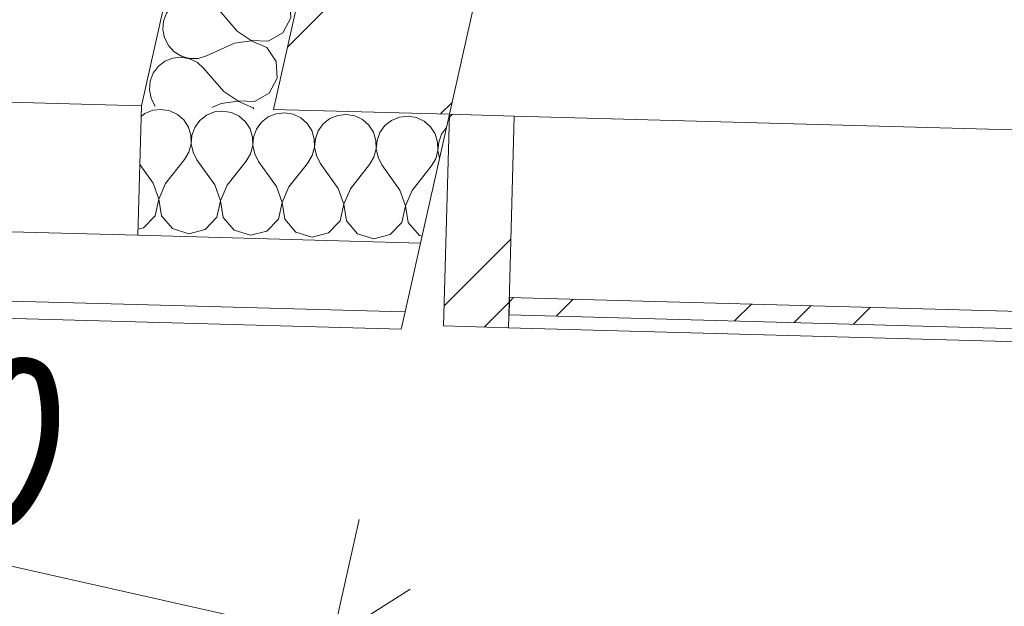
# Model space of a CAD drawing. Header units: millimetres. Extents: x -7213913 to -6999406, y 6129472 to 6470382.
# Tile 5 of 256: x -7206591 to -7205451, y 6159443 to 6160122. Entities that reach past the tile are written whole.
import ezdxf

# ---------------------------------------------------------------- set-up
doc = ezdxf.new("R2010")
doc.units = ezdxf.units.MM
doc.header["$MEASUREMENT"] = 0
doc.set_wipeout_variables(frame=1)
doc.linetypes.add('Wipeout_Contour', pattern=[1000, 0, -1000])
for name, color, linetype in [('АР-Стены_внешние_.АР', 7, 'Continuous'), ('АР-Стены_Наружные ВИТРАЖ', 7, 'Continuous'), ('АР-Стены_Перегородки_межквартирные_200.АР', 7, 'Continuous'), ('АР-Чертеж-Размеры.АР', 7, 'Continuous')]:
    doc.layers.add(name, color=color, linetype=linetype)
for name, color, linetype, lineweight in [('АР-Стены_внешние_.АР_Ном._пера__1', 7, 'Continuous', 0), ('АР-Стены_Наружные ВИТРАЖ_Ном._пера__120', 7, 'Continuous', 0), ('АР-Стены_Перегородки_межквартирные_200.АР_Ном._пера__1', 7, 'Continuous', 30), ('АР-Чертеж-Размеры.АР_Ном._пера__1', 7, 'Continuous', 0)]:
    doc.layers.add(name, color=color, linetype=linetype, lineweight=lineweight)
doc.styles.add('РЎР“Р•РќР•Р\xa0Р\x98Р\xa0_РЎРўР\x98Р›Р¬_3', font='GOST_Common.ttf')
doc.dimstyles.new('СГЕНЕРИР_СТИЛЬ__5', dxfattribs={"dimtxt": 200, "dimasz": 142.5, "dimexe": 0.18, "dimexo": 0.0625, "dimgap": 0, "dimtad": 1, "dimdec": 0, "dimzin": 0, "dimdsep": 46, "dimtxsty": 'РЎР“Р•РќР•Р\xa0Р\x98Р\xa0_РЎРўР\x98Р›Р¬_3', "dimblk": 'ARROWHEAD_6', "dimblk1": 'ARROWHEAD_6', "dimblk2": 'ARROWHEAD_6', "dimcen": 0.09, "dimse1": 1, "dimse2": 1, "dimclrd": 7, "dimclre": 7, "dimclrt": 7, "dimazin": 0, "dimtfac": 1, "dimtdec": 4, "dimtmove": 0, "dimatfit": 3, "dimfxl": 1, "dimtolj": 1, "dimtzin": 0, "dimarcsym": 0})
pattern_1 = [(45, (-6566190.34, 6562677.8), (-176.776695, 176.776695), []), (45, (-6566225.7, 6562713.15), (-176.776695, 176.776695), []), (45, (-6566261.05, 6562748.5), (-176.776695, 176.776695), [])]

# ---------------------------------------------------------------- blocks, each defined once
blk = doc.blocks.new('Навесная Стена_23_10', base_point=(-6566190.3, 6562677.8))
at = {"layer": 'АР-Стены_Наружные ВИТРАЖ_Ном._пера__120', "color": 7, "linetype": 'Continuous', "lineweight": 0, "flags": 128}
for points in [[(-7205131.5, 6159986), (-7206018.7, 6160010.3)], [(-7205138.3, 6159741), (-7206025.4, 6159765.4)]]:
    blk.add_lwpolyline(points, dxfattribs=at)
at = {"color": 254, "linetype": 'Wipeout_Contour', "lineweight": 0, "ltscale": 37918495.33390675}
blk.add_wipeout([(-7206025, 6159780.4), (-7205137.9, 6159756), (-7205137.3, 6159776), (-7206024.5, 6159800.4)], dxfattribs=at).dxf.layer = 'АР-Стены_Наружные ВИТРАЖ'
at = {"layer": 'АР-Стены_Наружные ВИТРАЖ', "linetype": 'Continuous', "lineweight": 0, "true_color": 0x000000}
h = blk.add_hatch(dxfattribs=at)
h.set_pattern_fill('АЛЮМИНИЙ_000A', color=18, style=0, pattern_type=2)
h.set_pattern_definition(pattern_1)
h.paths.add_polyline_path([(-7206025, 6159780.4), (-7205137.9, 6159756), (-7205137.3, 6159776), (-7206024.5, 6159800.4)])
at = {"layer": 'АР-Стены_Наружные ВИТРАЖ_Ном._пера__120', "color": 7, "linetype": 'Continuous', "lineweight": 0, "flags": 128}
blk.add_lwpolyline([(-7206025, 6159780.4), (-7206024.5, 6159800.4), (-7205137.3, 6159776), (-7205137.9, 6159756)], close=True, dxfattribs=at)
at = {"color": 254, "linetype": 'Wipeout_Contour', "lineweight": 0, "ltscale": 37920237.54759813}
blk.add_wipeout([(-7206025.4, 6159765.4), (-7206018.7, 6160010.3), (-7206093.7, 6160012.4), (-7206100.4, 6159767.5)], dxfattribs=at).dxf.layer = 'АР-Стены_Наружные ВИТРАЖ'
at = {"layer": 'АР-Стены_Наружные ВИТРАЖ', "linetype": 'Continuous', "lineweight": 0, "true_color": 0x000000}
h = blk.add_hatch(dxfattribs=at)
h.set_pattern_fill('АЛЮМИНИЙ_000A', color=18, style=0, pattern_type=2)
h.set_pattern_definition(pattern_1)
h.paths.add_polyline_path([(-7206025.4, 6159765.4), (-7206018.7, 6160010.3), (-7206093.7, 6160012.4), (-7206100.4, 6159767.5)])
at = {"layer": 'АР-Стены_Наружные ВИТРАЖ_Ном._пера__120', "color": 7, "linetype": 'Continuous', "lineweight": 0, "flags": 128}
blk.add_lwpolyline([(-7206025.4, 6159765.4), (-7206100.4, 6159767.5), (-7206093.7, 6160012.4), (-7206018.7, 6160010.3)], close=True, dxfattribs=at)
blk = doc.blocks.new('*X601', base_point=(-6566190.3, 6562677.8))
at = {"layer": 'АР-Стены_внешние_.АР_Ном._пера__1', "color": 7, "linetype": 'Continuous', "lineweight": 0}
for p, q in [((-7206299.3, 6160677.7), (-7206300.1, 6160667.9)), ((-7206296.4, 6160685.5), (-7206299.3, 6160677.7)), ((-7206300.1, 6160667.9), (-7206298.2, 6160658.2)), ((-7206214.1, 6160665.9), (-7206215.4, 6160667.3)), ((-7206214.1, 6160665.9), (-7206197.9, 6160655.1)), ((-7206298.2, 6160658.2), (-7206293.8, 6160649.4)), ((-7206217.3, 6160651.9), (-7206249.8, 6160637.3)), ((-7206197.9, 6160654.8), (-7206217.3, 6160651.9)), ((-7206197.9, 6160655.1), (-7206178.4, 6160654.4)), ((-7206180, 6160647), (-7206197.9, 6160654.8)), ((-7206178.4, 6160654.4), (-7206172.6, 6160657.7)), ((-7206293.8, 6160649.4), (-7206287.1, 6160642.2)), ((-7206287.1, 6160642.2), (-7206278.6, 6160637.1)), ((-7206175.5, 6160640.5), (-7206180, 6160647)), ((-7206297.9, 6160631.2), (-7206305.7, 6160625.2)), ((-7206288.7, 6160634.8), (-7206297.9, 6160631.2)), ((-7206278.9, 6160635.9), (-7206288.7, 6160634.8)), ((-7206269.2, 6160634.2), (-7206278.9, 6160635.9)), ((-7206278.6, 6160637.1), (-7206269.1, 6160634.5)), ((-7206260.3, 6160629.9), (-7206269.2, 6160634.2)), ((-7206269.1, 6160634.5), (-7206259.3, 6160634.5)), ((-7206253, 6160623.4), (-7206260.3, 6160629.9)), ((-7206259.3, 6160634.5), (-7206249.8, 6160637.3)), ((-7206305.7, 6160625.2), (-7206311.5, 6160617.2)), ((-7206235.3, 6160602.6), (-7206253, 6160623.4)), ((-7206315, 6160608), (-7206315.8, 6160598.2)), ((-7206311.5, 6160617.2), (-7206315, 6160608)), ((-7206315.8, 6160598.2), (-7206313.9, 6160588.5)), ((-7206313.9, 6160588.5), (-7206309.4, 6160579.7)), ((-7206309.4, 6160579.7), (-7206302.7, 6160572.5)), ((-7206302.7, 6160572.5), (-7206294.3, 6160567.4)), ((-7206313.5, 6160561.5), (-7206321.3, 6160555.5)), ((-7206304.4, 6160565.2), (-7206313.5, 6160561.5)), ((-7206294.6, 6160566.2), (-7206304.4, 6160565.2)), ((-7206293.2, 6160565.9), (-7206294.6, 6160566.2)), ((-7206294.3, 6160567.4), (-7206291.9, 6160566.7)), ((-7206321.3, 6160555.5), (-7206327.2, 6160547.5)), ((-7206327.2, 6160547.5), (-7206328.7, 6160543.5))]:
    blk.add_line(p, q, dxfattribs=at)
blk = doc.blocks.new('*X602', base_point=(-6566190.3, 6562677.8))
at = {"layer": 'АР-Стены_внешние_.АР_Ном._пера__1', "color": 7, "linetype": 'Continuous', "lineweight": 0}
for p, q in [((-7206330.6, 6160538.3), (-7206331.4, 6160528.5)), ((-7206330.2, 6160539.4), (-7206330.6, 6160538.3)), ((-7206331.4, 6160528.5), (-7206329.5, 6160518.8)), ((-7206329.5, 6160518.8), (-7206325.1, 6160510)), ((-7206229.2, 6160515.4), (-7206248.6, 6160512.6)), ((-7206231.5, 6160517.2), (-7206229.2, 6160515.7)), ((-7206229.2, 6160515.7), (-7206223.8, 6160515.5)), ((-7206211.3, 6160507.7), (-7206229.2, 6160515.4)), ((-7206325.1, 6160510), (-7206318.4, 6160502.8)), ((-7206248.6, 6160512.6), (-7206281.1, 6160497.9)), ((-7206200.2, 6160491.6), (-7206211.3, 6160507.7)), ((-7206320, 6160495.5), (-7206329.2, 6160491.8)), ((-7206310.2, 6160496.5), (-7206320, 6160495.5)), ((-7206318.4, 6160502.8), (-7206309.9, 6160497.7)), ((-7206300.5, 6160494.8), (-7206310.2, 6160496.5)), ((-7206309.9, 6160497.7), (-7206300.4, 6160495.1)), ((-7206291.6, 6160490.5), (-7206300.5, 6160494.8)), ((-7206300.4, 6160495.1), (-7206290.6, 6160495.1)), ((-7206290.6, 6160495.1), (-7206281.1, 6160497.9)), ((-7206337, 6160485.8), (-7206342.8, 6160477.8)), ((-7206329.2, 6160491.8), (-7206337, 6160485.8)), ((-7206284.3, 6160484), (-7206291.6, 6160490.5)), ((-7206261.1, 6160456.8), (-7206284.3, 6160484)), ((-7206199.1, 6160472.2), (-7206200.2, 6160491.6)), ((-7206342.8, 6160477.8), (-7206346.3, 6160468.6)), ((-7206208.4, 6160455), (-7206199.1, 6160472.2)), ((-7206346.3, 6160468.6), (-7206347.1, 6160458.8)), ((-7206347.1, 6160458.8), (-7206345.2, 6160449.1)), ((-7206345.2, 6160449.1), (-7206340.7, 6160440.3)), ((-7206261.1, 6160456.8), (-7206244.8, 6160446)), ((-7206225.3, 6160445.3), (-7206208.4, 6160455)), ((-7206340.7, 6160440.3), (-7206334, 6160433.1)), ((-7206264.2, 6160442.9), (-7206296.8, 6160428.2)), ((-7206244.9, 6160445.7), (-7206264.2, 6160442.9)), ((-7206227, 6160438), (-7206244.9, 6160445.7)), ((-7206244.8, 6160446), (-7206225.3, 6160445.3)), ((-7206215.8, 6160422), (-7206227, 6160438)), ((-7206335.7, 6160425.8), (-7206344.8, 6160422.1)), ((-7206325.9, 6160426.8), (-7206335.7, 6160425.8)), ((-7206334, 6160433.1), (-7206325.6, 6160428)), ((-7206316.2, 6160425.1), (-7206325.9, 6160426.8)), ((-7206325.6, 6160428), (-7206316.1, 6160425.4)), ((-7206307.3, 6160420.8), (-7206316.2, 6160425.1)), ((-7206316.1, 6160425.4), (-7206306.2, 6160425.5)), ((-7206306.2, 6160425.5), (-7206296.8, 6160428.2)), ((-7206352.6, 6160416.1), (-7206358.5, 6160408.2)), ((-7206344.8, 6160422.1), (-7206352.6, 6160416.1)), ((-7206299.9, 6160414.3), (-7206307.3, 6160420.8)), ((-7206276.7, 6160387.1), (-7206299.9, 6160414.3)), ((-7206214.7, 6160402.5), (-7206215.8, 6160422)), ((-7206358.5, 6160408.2), (-7206361.9, 6160398.9)), ((-7206224, 6160385.3), (-7206214.7, 6160402.5)), ((-7206361.9, 6160398.9), (-7206362.7, 6160389.1)), ((-7206362.7, 6160389.1), (-7206360.8, 6160379.4)), ((-7206360.8, 6160379.4), (-7206356.4, 6160370.7)), ((-7206276.7, 6160387.1), (-7206260.5, 6160376.3)), ((-7206241, 6160375.6), (-7206224, 6160385.3)), ((-7206356.4, 6160370.7), (-7206349.7, 6160363.4)), ((-7206279.9, 6160373.2), (-7206312.4, 6160358.5)), ((-7206260.6, 6160376), (-7206279.9, 6160373.2)), ((-7206242.6, 6160368.3), (-7206260.6, 6160376)), ((-7206260.5, 6160376.3), (-7206241, 6160375.6)), ((-7206231.5, 6160352.3), (-7206242.6, 6160368.3)), ((-7206351.3, 6160356.1), (-7206360.5, 6160352.4)), ((-7206341.5, 6160357.1), (-7206351.3, 6160356.1)), ((-7206349.7, 6160363.4), (-7206341.2, 6160358.3)), ((-7206331.8, 6160355.4), (-7206341.5, 6160357.1)), ((-7206341.2, 6160358.3), (-7206331.7, 6160355.7)), ((-7206322.9, 6160351.1), (-7206331.8, 6160355.4)), ((-7206331.7, 6160355.7), (-7206321.9, 6160355.8)), ((-7206321.9, 6160355.8), (-7206312.4, 6160358.5)), ((-7206368.3, 6160346.4), (-7206374.1, 6160338.5)), ((-7206360.5, 6160352.4), (-7206368.3, 6160346.4)), ((-7206315.6, 6160344.6), (-7206322.9, 6160351.1)), ((-7206292.4, 6160317.4), (-7206315.6, 6160344.6)), ((-7206230.4, 6160332.8), (-7206231.5, 6160352.3)), ((-7206374.1, 6160338.5), (-7206377.6, 6160329.2)), ((-7206239.7, 6160315.6), (-7206230.4, 6160332.8)), ((-7206377.6, 6160329.2), (-7206378.4, 6160319.4)), ((-7206378.4, 6160319.4), (-7206376.5, 6160309.7)), ((-7206292.4, 6160317.4), (-7206276.1, 6160306.6)), ((-7206256.6, 6160305.9), (-7206239.7, 6160315.6)), ((-7206376.5, 6160309.7), (-7206372, 6160301)), ((-7206372, 6160301), (-7206365.3, 6160293.7)), ((-7206295.5, 6160303.5), (-7206328.1, 6160288.8)), ((-7206276.2, 6160306.3), (-7206295.5, 6160303.5)), ((-7206258.3, 6160298.6), (-7206276.2, 6160306.3)), ((-7206276.1, 6160306.6), (-7206256.6, 6160305.9)), ((-7206247.1, 6160282.6), (-7206258.3, 6160298.6)), ((-7206357.2, 6160287.4), (-7206367, 6160286.4)), ((-7206365.3, 6160293.7), (-7206356.9, 6160288.6)), ((-7206347.5, 6160285.7), (-7206357.2, 6160287.4)), ((-7206356.9, 6160288.6), (-7206347.4, 6160286)), ((-7206337.5, 6160286.1), (-7206328.1, 6160288.8)), ((-7206383.9, 6160276.7), (-7206389.8, 6160268.8)), ((-7206376.1, 6160282.7), (-7206383.9, 6160276.7)), ((-7206367, 6160286.4), (-7206376.1, 6160282.7)), ((-7206338.6, 6160281.4), (-7206347.5, 6160285.7)), ((-7206347.4, 6160286), (-7206337.5, 6160286.1)), ((-7206331.2, 6160274.9), (-7206338.6, 6160281.4)), ((-7206246, 6160263.1), (-7206247.1, 6160282.6)), ((-7206389.8, 6160268.8), (-7206393.2, 6160259.5)), ((-7206308, 6160247.7), (-7206331.2, 6160274.9)), ((-7206393.2, 6160259.5), (-7206394, 6160249.7)), ((-7206255.3, 6160245.9), (-7206246, 6160263.1)), ((-7206394, 6160249.7), (-7206392.1, 6160240.1)), ((-7206308, 6160247.7), (-7206291.8, 6160236.9)), ((-7206272.3, 6160236.2), (-7206255.3, 6160245.9)), ((-7206392.1, 6160240.1), (-7206387.7, 6160231.3)), ((-7206387.7, 6160231.3), (-7206381, 6160224)), ((-7206311.2, 6160233.8), (-7206343.7, 6160219.1)), ((-7206291.9, 6160236.6), (-7206311.2, 6160233.8)), ((-7206273.9, 6160228.9), (-7206291.9, 6160236.6)), ((-7206291.8, 6160236.9), (-7206272.3, 6160236.2)), ((-7206381, 6160224), (-7206372.6, 6160218.9)), ((-7206372.6, 6160218.9), (-7206363.1, 6160216.3)), ((-7206353.2, 6160216.4), (-7206343.7, 6160219.1)), ((-7206262.8, 6160212.9), (-7206273.9, 6160228.9)), ((-7206391.8, 6160213), (-7206399.6, 6160207)), ((-7206382.6, 6160216.7), (-7206391.8, 6160213)), ((-7206372.8, 6160217.7), (-7206382.6, 6160216.7)), ((-7206363.1, 6160216), (-7206372.8, 6160217.7)), ((-7206363.1, 6160216.3), (-7206353.2, 6160216.4)), ((-7206354.2, 6160211.7), (-7206363.1, 6160216)), ((-7206346.9, 6160205.2), (-7206354.2, 6160211.7)), ((-7206261.7, 6160193.4), (-7206262.8, 6160212.9)), ((-7206405.4, 6160199.1), (-7206408.9, 6160189.8)), ((-7206399.6, 6160207), (-7206405.4, 6160199.1)), ((-7206323.7, 6160178), (-7206346.9, 6160205.2)), ((-7206408.9, 6160189.8), (-7206409.7, 6160180)), ((-7206271, 6160176.2), (-7206261.7, 6160193.4)), ((-7206409.7, 6160180), (-7206407.8, 6160170.4)), ((-7206323.7, 6160178), (-7206307.4, 6160167.2)), ((-7206287.9, 6160166.5), (-7206271, 6160176.2)), ((-7206407.8, 6160170.4), (-7206403.3, 6160161.6)), ((-7206326.8, 6160164.1), (-7206359.4, 6160149.5)), ((-7206307.5, 6160166.9), (-7206326.8, 6160164.1)), ((-7206289.6, 6160159.2), (-7206307.5, 6160166.9)), ((-7206307.4, 6160167.2), (-7206287.9, 6160166.5)), ((-7206403.3, 6160161.6), (-7206396.6, 6160154.4)), ((-7206396.6, 6160154.4), (-7206388.2, 6160149.2)), ((-7206278.4, 6160143.2), (-7206289.6, 6160159.2)), ((-7206407.4, 6160143.3), (-7206415.2, 6160137.3)), ((-7206398.3, 6160147), (-7206407.4, 6160143.3)), ((-7206388.5, 6160148), (-7206398.3, 6160147)), ((-7206378.8, 6160146.3), (-7206388.5, 6160148)), ((-7206388.2, 6160149.2), (-7206378.7, 6160146.6)), ((-7206369.9, 6160142.1), (-7206378.8, 6160146.3)), ((-7206378.7, 6160146.6), (-7206368.9, 6160146.7)), ((-7206362.5, 6160135.5), (-7206369.9, 6160142.1)), ((-7206368.9, 6160146.7), (-7206359.4, 6160149.5)), ((-7206277.3, 6160123.7), (-7206278.4, 6160143.2)), ((-7206421.1, 6160129.4), (-7206424.5, 6160120.2)), ((-7206415.2, 6160137.3), (-7206421.1, 6160129.4)), ((-7206339.3, 6160108.3), (-7206362.5, 6160135.5)), ((-7206424.5, 6160120.2), (-7206425.4, 6160110.3)), ((-7206286.6, 6160106.5), (-7206277.3, 6160123.7)), ((-7206425.4, 6160110.3), (-7206423.4, 6160100.7)), ((-7206339.3, 6160108.3), (-7206323.1, 6160097.5)), ((-7206303.6, 6160096.9), (-7206286.6, 6160106.5)), ((-7206423.4, 6160100.7), (-7206419, 6160091.9)), ((-7206342.5, 6160094.4), (-7206375, 6160079.8)), ((-7206323.2, 6160097.2), (-7206342.5, 6160094.4)), ((-7206305.2, 6160089.5), (-7206323.2, 6160097.2)), ((-7206323.1, 6160097.5), (-7206303.6, 6160096.9)), ((-7206419, 6160091.9), (-7206412.3, 6160084.7)), ((-7206412.3, 6160084.7), (-7206403.9, 6160079.5)), ((-7206294.1, 6160073.5), (-7206305.2, 6160089.5)), ((-7206423.1, 6160073.6), (-7206430.9, 6160067.6)), ((-7206413.9, 6160077.3), (-7206423.1, 6160073.6)), ((-7206404.1, 6160078.3), (-7206413.9, 6160077.3)), ((-7206394.4, 6160076.6), (-7206404.1, 6160078.3)), ((-7206403.9, 6160079.5), (-7206394.4, 6160076.9)), ((-7206394.4, 6160076.9), (-7206384.5, 6160077)), ((-7206385.5, 6160072.4), (-7206394.4, 6160076.6)), ((-7206378.2, 6160065.8), (-7206385.5, 6160072.4)), ((-7206384.5, 6160077), (-7206375, 6160079.8)), ((-7206293, 6160054), (-7206294.1, 6160073.5)), ((-7206436.7, 6160059.7), (-7206440.2, 6160050.5)), ((-7206430.9, 6160067.6), (-7206436.7, 6160059.7)), ((-7206355, 6160038.7), (-7206378.2, 6160065.8)), ((-7206440.2, 6160050.5), (-7206441, 6160040.6)), ((-7206302.3, 6160036.9), (-7206293, 6160054)), ((-7206441, 6160040.6), (-7206439.1, 6160031)), ((-7206355, 6160038.7), (-7206338.8, 6160027.8)), ((-7206319.2, 6160027.2), (-7206302.3, 6160036.9)), ((-7206439.1, 6160031), (-7206434.6, 6160022.2)), ((-7206338.8, 6160027.5), (-7206358.1, 6160024.7)), ((-7206338.8, 6160027.8), (-7206319.2, 6160027.2)), ((-7206320.9, 6160019.8), (-7206338.8, 6160027.5)), ((-7206434.6, 6160022.2), (-7206434.2, 6160021.8)), ((-7206358.1, 6160024.7), (-7206368.7, 6160020)), ((-7206320.1, 6160018.6), (-7206320.9, 6160019.8))]:
    blk.add_line(p, q, dxfattribs=at)
blk = doc.blocks.new('*X603', base_point=(-6566190.3, 6562677.8))
at = {"layer": 'АР-Стены_внешние_.АР_Ном._пера__1', "color": 7, "linetype": 'Continuous', "lineweight": 0}
for p, q in [((-7206168.9, 6160631), (-7206175.5, 6160640.5)), ((-7206167.8, 6160611.5), (-7206168.9, 6160631)), ((-7206177.1, 6160594.4), (-7206167.8, 6160611.5)), ((-7206229.8, 6160596.2), (-7206235.3, 6160602.6)), ((-7206229.8, 6160596.2), (-7206213.5, 6160585.4)), ((-7206213.6, 6160585.1), (-7206232.9, 6160582.3)), ((-7206195.7, 6160577.3), (-7206213.6, 6160585.1)), ((-7206213.5, 6160585.4), (-7206194, 6160584.7)), ((-7206194, 6160584.7), (-7206177.1, 6160594.4)), ((-7206232.9, 6160582.3), (-7206265.5, 6160567.6)), ((-7206184.5, 6160561.3), (-7206195.7, 6160577.3)), ((-7206284.9, 6160564.5), (-7206293.2, 6160565.9)), ((-7206291.9, 6160566.7), (-7206284.8, 6160564.8)), ((-7206276, 6160560.2), (-7206284.9, 6160564.5)), ((-7206284.8, 6160564.8), (-7206274.9, 6160564.8)), ((-7206274.9, 6160564.8), (-7206265.5, 6160567.6)), ((-7206183.4, 6160541.9), (-7206184.5, 6160561.3)), ((-7206268.6, 6160553.7), (-7206276, 6160560.2)), ((-7206245.4, 6160526.5), (-7206268.6, 6160553.7)), ((-7206328.7, 6160543.5), (-7206330.2, 6160539.4)), ((-7206192.7, 6160524.7), (-7206183.4, 6160541.9)), ((-7206245.4, 6160526.5), (-7206231.5, 6160517.2)), ((-7206223.8, 6160515.5), (-7206209.7, 6160515)), ((-7206209.7, 6160515), (-7206192.7, 6160524.7))]:
    blk.add_line(p, q, dxfattribs=at)
blk = doc.blocks.new('Стена_276_10', base_point=(-7206333.9, 6160540.2))
at = {"layer": 'АР-Стены_внешние_.АР_Ном._пера__1', "color": 7, "linetype": 'Continuous', "lineweight": 0, "flags": 128}
for points in [[(-7206154.6, 6160653.7), (-7206301, 6160686.6)], [(-7206297.4, 6160018), (-7206154.6, 6160653.7)], [(-7206333.9, 6160540.2), (-7206450.2, 6160022.2)]]:
    blk.add_lwpolyline(points, dxfattribs=at)
at = {"layer": 'АР-Стены_внешние_.АР', "color": 7, "lineweight": 0}
for name in ['*X601', '*X603', '*X602']:
    blk.add_blockref(name, (-6566190.3, 6562677.8), dxfattribs=at)
blk = doc.blocks.new('Стена_278_10', base_point=(-7205959.5, 6160609.9))
at = {"layer": 'АР-Стены_Перегородки_межквартирные_200.АР', "linetype": 'Continuous', "lineweight": 0, "true_color": 0x000000}
h = blk.add_hatch(dxfattribs=at)
h.set_pattern_fill('БЛОКИ_БЕТОННЫЕ_ЭФФЕКТИВН_28', color=18, style=0, pattern_type=2)
h.set_pattern_definition([(45, (-6566190.34, 6562677.8), (-127.279217, 127.279217), [])])
h.paths.add_polyline_path([(-7206093.7, 6160012.4), (-7205959.5, 6160609.9), (-7206154.6, 6160653.7), (-7206297.4, 6160018)])
at = {"layer": 'АР-Стены_Перегородки_межквартирные_200.АР_Ном._пера__1', "color": 7, "linetype": 'Continuous', "lineweight": 0}
blk.add_line((-7206093.7, 6160012.4), (-7206297.4, 6160018), dxfattribs=at)
at = {"layer": 'АР-Стены_Перегородки_межквартирные_200.АР_Ном._пера__1', "color": 7, "linetype": 'Continuous', "lineweight": 15, "flags": 128}
for points in [[(-7206154.6, 6160653.7), (-7206297.4, 6160018)], [(-7206154.6, 6160653.7), (-7205959.5, 6160609.9)], [(-7206093.7, 6160012.4), (-7205959.5, 6160609.9)]]:
    blk.add_lwpolyline(points, dxfattribs=at)
blk = doc.blocks.new('*X659', base_point=(-6566190.3, 6562677.8))
at = {"layer": 'АР-Стены_внешние_.АР_Ном._пера__1', "color": 7, "linetype": 'Continuous', "lineweight": 0}
for p, q in [((-7206284.4, 6160014.1), (-7206294.2, 6160013)), ((-7206274.7, 6160012.5), (-7206284.4, 6160014.1)), ((-7206294.2, 6160013), (-7206294.4, 6160012.9)), ((-7206265.8, 6160008.2), (-7206274.7, 6160012.5)), ((-7206258.4, 6160001.7), (-7206265.8, 6160008.2)), ((-7206232, 6160007.3), (-7206239.7, 6160001.2)), ((-7206222.8, 6160011), (-7206232, 6160007.3)), ((-7206213, 6160012.1), (-7206222.8, 6160011)), ((-7206203.3, 6160010.5), (-7206213, 6160012.1)), ((-7206194.4, 6160006.3), (-7206203.3, 6160010.5)), ((-7206187, 6159999.8), (-7206194.4, 6160006.3)), ((-7206160.6, 6160005.3), (-7206168.3, 6159999.3)), ((-7206151.4, 6160009.1), (-7206160.6, 6160005.3)), ((-7206141.6, 6160010.2), (-7206151.4, 6160009.1)), ((-7206131.9, 6160008.5), (-7206141.6, 6160010.2)), ((-7206123, 6160004.3), (-7206131.9, 6160008.5)), ((-7206115.6, 6159997.8), (-7206123, 6160004.3)), ((-7206253.1, 6159993.5), (-7206258.4, 6160001.7)), ((-7206250.2, 6159984), (-7206253.1, 6159993.5)), ((-7206245.5, 6159993.3), (-7206248.9, 6159984)), ((-7206239.7, 6160001.2), (-7206245.5, 6159993.3)), ((-7206181.7, 6159991.5), (-7206187, 6159999.8)), ((-7206178.8, 6159982.1), (-7206181.7, 6159991.5)), ((-7206174.1, 6159991.3), (-7206177.5, 6159982.1)), ((-7206168.3, 6159999.3), (-7206174.1, 6159991.3)), ((-7206110.3, 6159989.5), (-7206115.6, 6159997.8)), ((-7206097.1, 6159997), (-7206102.7, 6159989.3)), ((-7206250, 6159974.2), (-7206250.2, 6159984)), ((-7206248.9, 6159984), (-7206249.7, 6159974.2)), ((-7206178.6, 6159972.2), (-7206178.8, 6159982.1)), ((-7206177.5, 6159982.1), (-7206178.3, 6159972.2)), ((-7206107.4, 6159980.1), (-7206110.3, 6159989.5)), ((-7206107.2, 6159970.3), (-7206107.4, 6159980.1)), ((-7206106.1, 6159980.1), (-7206106.9, 6159970.3)), ((-7206102.7, 6159989.3), (-7206106.1, 6159980.1)), ((-7206252.5, 6159964.7), (-7206250, 6159974.2)), ((-7206249.7, 6159974.2), (-7206247.7, 6159964.5)), ((-7206181, 6159962.7), (-7206178.6, 6159972.2)), ((-7206178.3, 6159972.2), (-7206176.3, 6159962.6)), ((-7206109.6, 6159960.7), (-7206107.2, 6159970.3)), ((-7206106.9, 6159970.3), (-7206105.1, 6159961.6)), ((-7206257.5, 6159956.2), (-7206252.5, 6159964.7)), ((-7206247.7, 6159964.5), (-7206243.2, 6159955.8)), ((-7206186.1, 6159954.2), (-7206181, 6159962.7)), ((-7206176.3, 6159962.6), (-7206171.8, 6159953.8)), ((-7206114.7, 6159952.2), (-7206109.6, 6159960.7)), ((-7206259.7, 6159953.3), (-7206257.5, 6159956.2)), ((-7206222.5, 6159926.6), (-7206243.2, 6159955.8)), ((-7206208.3, 6159926.2), (-7206186.1, 6159954.2)), ((-7206151.1, 6159924.7), (-7206171.8, 6159953.8)), ((-7206136.9, 6159924.3), (-7206114.7, 6159952.2)), ((-7206216, 6159908.2), (-7206222.5, 6159926.6)), ((-7206208.3, 6159926.2), (-7206215.8, 6159908.2)), ((-7206144.6, 6159906.3), (-7206151.1, 6159924.7)), ((-7206136.9, 6159924.3), (-7206144.4, 6159906.3)), ((-7206220.2, 6159889.2), (-7206216, 6159908.2)), ((-7206215.8, 6159908.2), (-7206212.7, 6159888.9)), ((-7206148.8, 6159887.2), (-7206144.6, 6159906.3)), ((-7206144.4, 6159906.3), (-7206141.3, 6159887)), ((-7206221.6, 6159887.7), (-7206220.2, 6159889.2)), ((-7206212.7, 6159888.9), (-7206199.9, 6159874.2)), ((-7206162.4, 6159873.1), (-7206148.8, 6159887.2)), ((-7206141.3, 6159887), (-7206128.5, 6159872.2)), ((-7206199.9, 6159874.2), (-7206181.3, 6159868.3)), ((-7206181.3, 6159868.3), (-7206162.4, 6159873.1)), ((-7206128.5, 6159872.2), (-7206125.4, 6159871.2))]:
    blk.add_line(p, q, dxfattribs=at)
blk = doc.blocks.new('*X660', base_point=(-6566190.3, 6562677.8))
at = {"layer": 'АР-Стены_внешние_.АР_Ном._пера__1', "color": 7, "linetype": 'Continuous', "lineweight": 0}
for p, q in [((-7206437, 6160016.9), (-7206446.2, 6160013.2)), ((-7206427.2, 6160018), (-7206437, 6160016.9)), ((-7206417.5, 6160016.4), (-7206427.2, 6160018)), ((-7206408.6, 6160012.2), (-7206417.5, 6160016.4)), ((-7206365.6, 6160015), (-7206374.8, 6160011.2)), ((-7206355.8, 6160016), (-7206365.6, 6160015)), ((-7206346.1, 6160014.4), (-7206355.8, 6160016)), ((-7206337.2, 6160010.2), (-7206346.1, 6160014.4)), ((-7206446.2, 6160013.2), (-7206450.5, 6160009.8)), ((-7206401.2, 6160005.7), (-7206408.6, 6160012.2)), ((-7206395.9, 6159997.4), (-7206401.2, 6160005.7)), ((-7206382.5, 6160005.2), (-7206388.3, 6159997.2)), ((-7206374.8, 6160011.2), (-7206382.5, 6160005.2)), ((-7206329.8, 6160003.7), (-7206337.2, 6160010.2)), ((-7206324.5, 6159995.4), (-7206329.8, 6160003.7)), ((-7206311.1, 6160003.2), (-7206316.9, 6159995.2)), ((-7206303.4, 6160009.3), (-7206311.1, 6160003.2)), ((-7206294.4, 6160012.9), (-7206303.4, 6160009.3)), ((-7206393, 6159988), (-7206395.9, 6159997.4)), ((-7206388.3, 6159997.2), (-7206391.7, 6159987.9)), ((-7206321.6, 6159986), (-7206324.5, 6159995.4)), ((-7206316.9, 6159995.2), (-7206320.3, 6159986)), ((-7206392.8, 6159978.1), (-7206393, 6159988)), ((-7206391.7, 6159987.9), (-7206392.5, 6159978.1)), ((-7206321.4, 6159976.2), (-7206321.6, 6159986)), ((-7206320.3, 6159986), (-7206321.1, 6159976.2)), ((-7206400.3, 6159960.1), (-7206395.3, 6159968.6)), ((-7206395.3, 6159968.6), (-7206392.8, 6159978.1)), ((-7206392.5, 6159978.1), (-7206390.5, 6159968.5)), ((-7206390.5, 6159968.5), (-7206386, 6159959.7)), ((-7206323.9, 6159966.6), (-7206321.4, 6159976.2)), ((-7206321.1, 6159976.2), (-7206319.1, 6159966.5)), ((-7206422.5, 6159932.1), (-7206400.3, 6159960.1)), ((-7206365.3, 6159930.6), (-7206386, 6159959.7)), ((-7206351.1, 6159930.2), (-7206328.9, 6159958.1)), ((-7206328.9, 6159958.1), (-7206323.9, 6159966.6)), ((-7206319.1, 6159966.5), (-7206314.6, 6159957.7)), ((-7206293.9, 6159928.6), (-7206314.6, 6159957.7)), ((-7206436.7, 6159932.5), (-7206452.1, 6159954.2)), ((-7206279.7, 6159928.2), (-7206259.7, 6159953.3)), ((-7206430.2, 6159914.1), (-7206436.7, 6159932.5)), ((-7206422.5, 6159932.1), (-7206430, 6159914.1)), ((-7206358.8, 6159912.2), (-7206365.3, 6159930.6)), ((-7206351.1, 6159930.2), (-7206358.6, 6159912.1)), ((-7206287.4, 6159910.2), (-7206293.9, 6159928.6)), ((-7206279.7, 6159928.2), (-7206287.2, 6159910.2)), ((-7206434.4, 6159895), (-7206430.2, 6159914.1)), ((-7206430, 6159914.1), (-7206426.9, 6159894.8)), ((-7206363, 6159893.1), (-7206358.8, 6159912.2)), ((-7206358.6, 6159912.1), (-7206355.5, 6159892.9)), ((-7206291.6, 6159891.1), (-7206287.4, 6159910.2)), ((-7206287.2, 6159910.2), (-7206284.1, 6159890.9)), ((-7206448, 6159881), (-7206434.4, 6159895)), ((-7206426.9, 6159894.8), (-7206414.1, 6159880.1)), ((-7206376.6, 6159879), (-7206363, 6159893.1)), ((-7206355.5, 6159892.9), (-7206342.7, 6159878.1)), ((-7206305.2, 6159877.1), (-7206291.6, 6159891.1)), ((-7206284.1, 6159890.9), (-7206271.3, 6159876.1)), ((-7206454.1, 6159879.4), (-7206448, 6159881)), ((-7206414.1, 6159880.1), (-7206395.5, 6159874.2)), ((-7206395.5, 6159874.2), (-7206376.6, 6159879)), ((-7206342.7, 6159878.1), (-7206324.1, 6159872.3)), ((-7206324.1, 6159872.3), (-7206305.2, 6159877.1)), ((-7206233.8, 6159875.1), (-7206221.6, 6159887.7)), ((-7206271.3, 6159876.1), (-7206252.7, 6159870.3)), ((-7206252.7, 6159870.3), (-7206233.8, 6159875.1))]:
    blk.add_line(p, q, dxfattribs=at)
blk = doc.blocks.new('Стена_311_10', base_point=(-7206093.7, 6160012.4))
at = {"layer": 'АР-Стены_внешние_.АР_Ном._пера__1', "color": 7, "linetype": 'Continuous', "lineweight": 0}
for p, q in [((-7206454.3, 6159872.3), (-7206208.7, 6159865.5)), ((-7206456.5, 6159792.3), (-7206161.3, 6159784.2))]:
    blk.add_line(p, q, dxfattribs=at)
at = {"layer": 'АР-Стены_внешние_.АР_Ном._пера__1', "color": 7, "linetype": 'Continuous', "lineweight": 0, "flags": 128}
for points in [[(-7206454.3, 6159872.3), (-7206450.2, 6160022.2)], [(-7206457.1, 6159772.3), (-7206149.5, 6159763.8)]]:
    blk.add_lwpolyline(points, dxfattribs=at)
at = {"layer": 'АР-Стены_Перегородки_межквартирные_200.АР_Ном._пера__1', "color": 7, "linetype": 'Continuous', "lineweight": 0}
for p, q in [((-7206093.7, 6160012.4), (-7206297.4, 6160018)), ((-7206127.2, 6159863.3), (-7206208.7, 6159865.5)), ((-7206145, 6159783.7), (-7206161.3, 6159784.2))]:
    blk.add_line(p, q, dxfattribs=at)
at = {"layer": 'АР-Стены_Перегородки_межквартирные_200.АР_Ном._пера__1', "color": 7, "linetype": 'Continuous', "lineweight": 0, "flags": 128}
for points in [[(-7206127.2, 6159863.3), (-7206093.7, 6160012.4)], [(-7206145, 6159783.7), (-7206127.2, 6159863.3)], [(-7206149.5, 6159763.8), (-7206145, 6159783.7)]]:
    blk.add_lwpolyline(points, dxfattribs=at)
at = {"layer": 'АР-Стены_внешние_.АР', "color": 7, "lineweight": 0}
for name in ['*X660', '*X659']:
    blk.add_blockref(name, (-6566190.3, 6562677.8), dxfattribs=at)
blk = doc.blocks.new('Стена_388_10', base_point=(-7206450.2, 6160022.2))
at = {"layer": 'АР-Стены_внешние_.АР_Ном._пера__1', "color": 7, "linetype": 'Continuous', "lineweight": 0}
for p, q in [((-7207320.2, 6159896.1), (-7206454.3, 6159872.3)), ((-7207514.7, 6159821.4), (-7206456.5, 6159792.3))]:
    blk.add_line(p, q, dxfattribs=at)
at = {"layer": 'АР-Стены_внешние_.АР_Ном._пера__1', "color": 7, "linetype": 'Continuous', "lineweight": 0, "flags": 128}
for points in [[(-7206450.2, 6160022.2), (-7207257.4, 6160044.4)], [(-7206454.3, 6159872.3), (-7206450.2, 6160022.2)], [(-7207608.9, 6159804), (-7206457.1, 6159772.3)]]:
    blk.add_lwpolyline(points, dxfattribs=at)
blk = doc.blocks.new('*D921', base_point=(-6566190.3, 6562677.8))
at = {"layer": 'АР-Чертеж-Размеры.АР_Ном._пера__1', "color": 7, "linetype": 'Continuous', "lineweight": 0, "transparency": 16777216}
for p, q in [((-7207557.5, 6159560.4), (-7207495.9, 6159834.9)), ((-7207437.1, 6159754.4), (-7207616.3, 6159640.9)), ((-7207636.5, 6159722.3), (-7207526.7, 6159697.7)), ((-7207526.7, 6159697.7), (-7206229, 6159406.2)), ((-7206259.8, 6159269), (-7206198.1, 6159543.4)), ((-7206318.6, 6159349.4), (-7206139.3, 6159462.9)), ((-7206229, 6159406.2), (-7206119.2, 6159381.5))]:
    blk.add_line(p, q, dxfattribs=at)
at = {"layer": 'АР-Чертеж-Размеры.АР_Ном._пера__1', "color": 7, "lineweight": 0, "transparency": 16777216, "insert": (-7207159.6, 6159656.2), "char_height": 200, "attachment_point": 7, "rotation": 347.3417, "style": 'РЎР“Р•РќР•Р\xa0Р\x98Р\xa0_РЎРўР\x98Р›Р¬_3'}
blk.add_mtext('\\A1;{\\pql;\\fGOST Common|b0|i0|c204|p0;\\W1.000000;1\xa0330}', dxfattribs=at)
blk = doc.blocks.new('ARROWHEAD_6')
at = {"color": 0, "linetype": 'Continuous', "lineweight": 0}
for p, q in [((-0.5, -0.5), (0.5, 0.5)), ((0, 0), (-1, 0))]:
    blk.add_line(p, q, dxfattribs=at)

msp = doc.modelspace()

# ---------------------------------------------------------------- block references
at = {"layer": 'АР-Стены_внешние_.АР', "color": 7, "lineweight": 0}
for name, p in [('Стена_276_10', (-7206333.9, 6160540.2)), ('Стена_388_10', (-7206450.2, 6160022.2))]:
    msp.add_blockref(name, p, dxfattribs=at)
at = {"layer": 'АР-Стены_Наружные ВИТРАЖ', "linetype": 'Continuous', "lineweight": 0}
msp.add_blockref('Навесная Стена_23_10', (-6566190.3, 6562677.8), dxfattribs=at)

# ---------------------------------------------------------------- dimensions: what is measured, and where the dimension line sits
at = {"layer": 'АР-Чертеж-Размеры.АР', "color": 7, "linetype": 'Continuous', "lineweight": 0}
dim = msp.add_linear_dim(base=(-7206229, 6159406.2), p1=(-7207497.7, 6159827), p2=(-7206171.7, 6159661.1), angle=347.3417, dimstyle='СГЕНЕРИР_СТИЛЬ__5', dxfattribs=at)
dim.commit()
dim.dimension.update_dxf_attribs({"geometry": '*D921', "text_midpoint": (-7206802.9, 6159678.6), "dimtype": 160, "text_rotation": 347.3417})

# ---------------------------------------------------------------- next in the draw order: block references
at = {"layer": 'АР-Стены_внешние_.АР', "color": 7, "lineweight": 0}
msp.add_blockref('Стена_311_10', (-7206093.7, 6160012.4), dxfattribs=at)
at = {"layer": 'АР-Стены_Перегородки_межквартирные_200.АР', "color": 7, "lineweight": 0}
msp.add_blockref('Стена_278_10', (-7205959.5, 6160609.9), dxfattribs=at)

doc.saveas('drawing.dxf')
